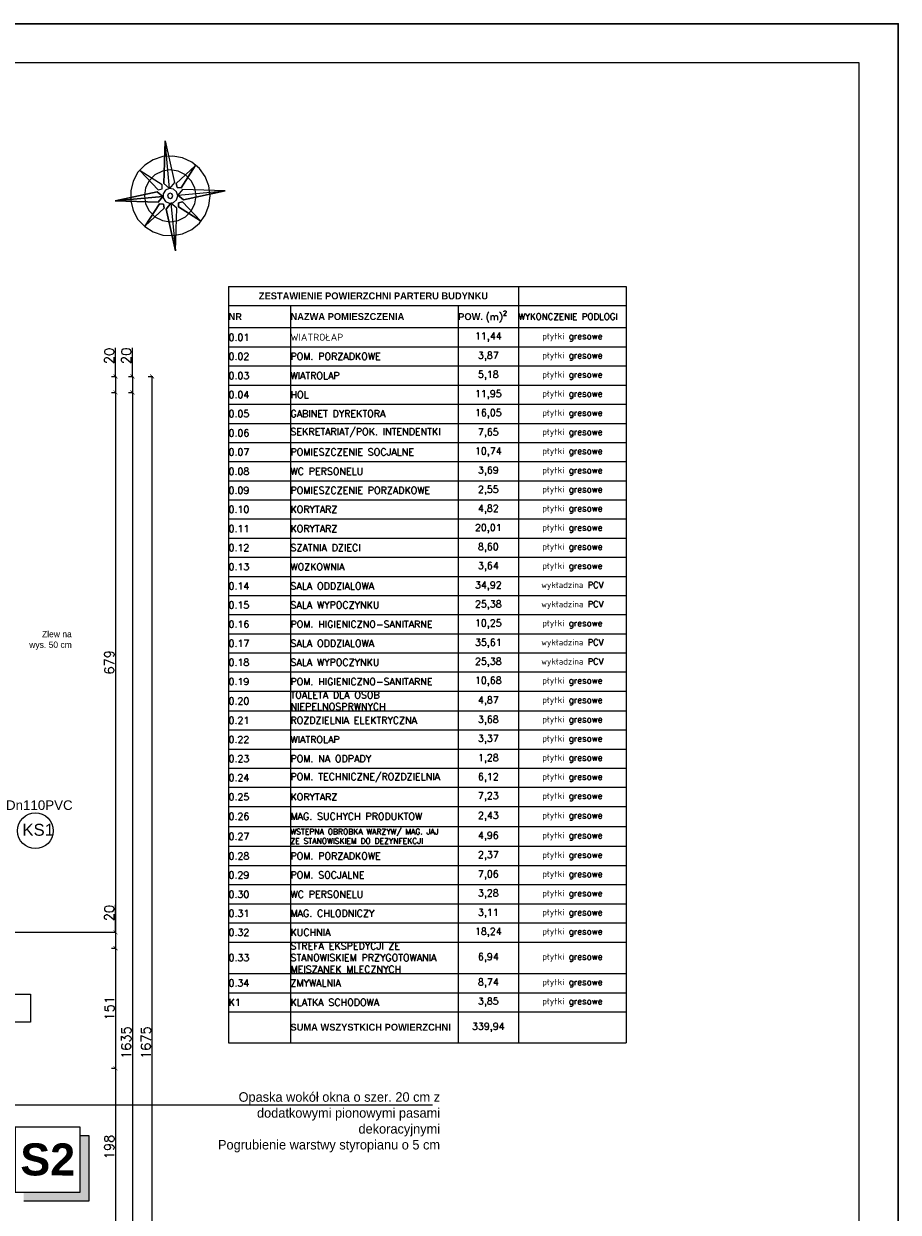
# Model space of a CAD drawing. Header units: millimetres. Extents: x -740 to 33545, y 5178 to 22494.
# Tile 210 of 250: x 11976 to 13075, y 10344 to 11838. Entities that reach past the tile are written whole.
import ezdxf
from ezdxf.lldxf.tags import DXFTag

# ---------------------------------------------------------------- set-up
doc = ezdxf.new("R2010")
doc.units = ezdxf.units.MM
doc.header["$MEASUREMENT"] = 0
doc.layers.get('Defpoints').update_dxf_attribs({"color": 252})
for name, color, linetype, lineweight in [('_IS_EKO_KS_opis', 7, 'Continuous', 15), ('_IS_EKO_KS_Opis_piony', 7, 'Continuous', 15), ('A_opisy', 252, 'Continuous', 15), ('linia opisowa', 252, 'Continuous', 9), ('Nowe_820-G Rysunki Obrazki_Nr_piĂłra__23', 252, 'Continuous', 15), ('wymiarowanie', 252, 'Continuous', 9)]:
    doc.layers.add(name, color=color, linetype=linetype, lineweight=lineweight)
doc.layers.add('a3', color=252, linetype='Continuous', lineweight=30, plot=False)
doc.layers.add('D-opis', color=252, linetype='Continuous')
doc.styles.add('Arial_1', font='arial.ttf')
doc.styles.add('ARIALL', font='GOTHIC.TTF', dxfattribs={"height": 40})
doc.styles.add('ROMANS', font='romans')
doc.styles.add('styl2', font='simplex.shx')
doc.styles.add('TEKST WYMIAROWY', font='romans.shx', dxfattribs={"width": 0.6})
tags = doc.linetypes.add('ICAD_ISO03W100', pattern=[30, 12, -18]).pattern_tags.tags
tags[6:7] = [DXFTag(74, 4), DXFTag(75, 0), DXFTag(340, '0'), DXFTag(46, 1.0), DXFTag(50, 0.0), DXFTag(44, 0.0), DXFTag(45, 0.0)]
tags[4:5] = [DXFTag(74, 4), DXFTag(75, 0), DXFTag(340, '0'), DXFTag(46, 1.0), DXFTag(50, 0.0), DXFTag(44, 0.0), DXFTag(45, 0.0)]
doc.dimstyles.new('Skala 1-50', dxfattribs={"dimtxt": 12, "dimasz": 5, "dimexe": 1, "dimexo": 1, "dimgap": 1.5, "dimtad": 1, "dimdec": 1, "dimrnd": 0.5, "dimtxsty": 'styl2', "dimblk": 'ARCHTICK', "dimcen": 5, "dimadec": 0, "dimazin": 0, "dimtfac": 1, "dimtdec": 1, "dimtmove": 1, "dimatfit": 3, "dimldrblk": 'ARCHTICK', "dimfxl": 0, "dimlwd": -1, "dimlwe": -1, "dimarcsym": 0})

# ---------------------------------------------------------------- blocks, each defined once
blk = doc.blocks.new('*T942')
at = {"layer": 'D-opis', "color": 0, "linetype": 'ByBlock', "lineweight": -2}
for p, q in [((0, 0), (77.9, 0)), ((0, 0), (0, -24)), ((77.9, 0), (288.7, 0)), ((288.7, 0), (364.6, 0)), ((364.6, 0), (500, 0)), ((364.6, 0), (364.6, -24)), ((500, 0), (500, -24)), ((0, -24), (77.9, -24)), ((0, -24), (0, -51.9)), ((77.9, -24), (288.7, -24)), ((77.9, -24), (77.9, -51.9)), ((288.7, -24), (364.6, -24)), ((288.7, -24), (288.7, -51.9)), ((364.6, -24), (500, -24)), ((364.6, -24), (364.6, -51.9)), ((500, -24), (500, -51.9)), ((0, -51.9), (77.9, -51.9)), ((0, -51.9), (0, -76)), ((77.9, -51.9), (288.7, -51.9)), ((77.9, -51.9), (77.9, -76)), ((288.7, -51.9), (364.6, -51.9)), ((288.7, -51.9), (288.7, -76)), ((364.6, -51.9), (500, -51.9)), ((364.6, -51.9), (364.6, -76)), ((500, -51.9), (500, -76)), ((0, -76), (77.9, -76)), ((0, -76), (0, -100)), ((77.9, -76), (288.7, -76)), ((77.9, -76), (77.9, -100)), ((288.7, -76), (364.6, -76)), ((288.7, -76), (288.7, -100)), ((364.6, -76), (500, -76)), ((364.6, -76), (364.6, -100)), ((500, -76), (500, -100)), ((0, -100), (77.9, -100)), ((0, -100), (0, -124.1)), ((77.9, -100), (288.7, -100)), ((77.9, -100), (77.9, -124.1)), ((288.7, -100), (364.6, -100)), ((288.7, -100), (288.7, -124.1)), ((364.6, -100), (500, -100)), ((364.6, -100), (364.6, -124.1)), ((500, -100), (500, -124.1)), ((0, -124.1), (77.9, -124.1)), ((0, -124.1), (0, -148.2)), ((77.9, -124.1), (288.7, -124.1)), ((77.9, -124.1), (77.9, -148.2)), ((288.7, -124.1), (364.6, -124.1)), ((288.7, -124.1), (288.7, -148.2)), ((364.6, -124.1), (500, -124.1)), ((364.6, -124.1), (364.6, -148.2)), ((500, -124.1), (500, -148.2)), ((0, -148.2), (77.9, -148.2)), ((0, -148.2), (0, -172.2)), ((77.9, -148.2), (288.7, -148.2)), ((77.9, -148.2), (77.9, -172.2)), ((288.7, -148.2), (364.6, -148.2)), ((288.7, -148.2), (288.7, -172.2)), ((364.6, -148.2), (500, -148.2)), ((364.6, -148.2), (364.6, -172.2)), ((500, -148.2), (500, -172.2)), ((0, -172.2), (77.9, -172.2)), ((0, -172.2), (0, -196.3)), ((77.9, -172.2), (288.7, -172.2)), ((77.9, -172.2), (77.9, -196.3)), ((288.7, -172.2), (364.6, -172.2)), ((288.7, -172.2), (288.7, -196.3)), ((364.6, -172.2), (500, -172.2)), ((364.6, -172.2), (364.6, -196.3)), ((500, -172.2), (500, -196.3)), ((0, -196.3), (77.9, -196.3)), ((0, -196.3), (0, -220.3)), ((77.9, -196.3), (288.7, -196.3)), ((77.9, -196.3), (77.9, -220.3)), ((288.7, -196.3), (364.6, -196.3)), ((288.7, -196.3), (288.7, -220.3)), ((364.6, -196.3), (500, -196.3)), ((364.6, -196.3), (364.6, -220.3)), ((500, -196.3), (500, -220.3)), ((0, -220.3), (77.9, -220.3)), ((0, -220.3), (0, -244.4)), ((77.9, -220.3), (288.7, -220.3)), ((77.9, -220.3), (77.9, -244.4)), ((288.7, -220.3), (364.6, -220.3)), ((288.7, -220.3), (288.7, -244.4)), ((364.6, -220.3), (500, -220.3)), ((364.6, -220.3), (364.6, -244.4)), ((500, -220.3), (500, -244.4)), ((0, -244.4), (77.9, -244.4)), ((0, -244.4), (0, -268.4)), ((77.9, -244.4), (288.7, -244.4)), ((77.9, -244.4), (77.9, -268.4)), ((288.7, -244.4), (364.6, -244.4)), ((288.7, -244.4), (288.7, -268.4)), ((364.6, -244.4), (500, -244.4)), ((364.6, -244.4), (364.6, -268.4)), ((500, -244.4), (500, -268.4)), ((0, -268.4), (77.9, -268.4)), ((0, -268.4), (0, -292.4)), ((77.9, -268.4), (288.7, -268.4)), ((77.9, -268.4), (77.9, -292.4)), ((288.7, -268.4), (364.6, -268.4)), ((288.7, -268.4), (288.7, -292.4)), ((364.6, -268.4), (500, -268.4)), ((364.6, -268.4), (364.6, -292.4)), ((500, -268.4), (500, -292.4)), ((0, -292.4), (77.9, -292.4)), ((0, -292.4), (0, -316.5)), ((77.9, -292.4), (288.7, -292.4)), ((77.9, -292.4), (77.9, -316.5)), ((288.7, -292.4), (364.6, -292.4)), ((288.7, -292.4), (288.7, -316.5)), ((364.6, -292.4), (500, -292.4)), ((364.6, -292.4), (364.6, -316.5)), ((500, -292.4), (500, -316.5)), ((0, -316.5), (77.9, -316.5)), ((0, -316.5), (0, -340.6)), ((77.9, -316.5), (288.7, -316.5)), ((77.9, -316.5), (77.9, -340.6)), ((288.7, -316.5), (364.6, -316.5)), ((288.7, -316.5), (288.7, -340.6)), ((364.6, -316.5), (500, -316.5)), ((364.6, -316.5), (364.6, -340.6)), ((500, -316.5), (500, -340.6)), ((0, -340.6), (77.9, -340.6)), ((0, -340.6), (0, -364.6)), ((77.9, -340.6), (288.7, -340.6)), ((77.9, -340.6), (77.9, -364.6)), ((288.7, -340.6), (364.6, -340.6)), ((288.7, -340.6), (288.7, -364.6)), ((364.6, -340.6), (500, -340.6)), ((364.6, -340.6), (364.6, -364.6)), ((500, -340.6), (500, -364.6)), ((0, -364.6), (77.9, -364.6)), ((0, -364.6), (0, -388.6)), ((77.9, -364.6), (288.7, -364.6)), ((77.9, -364.6), (77.9, -388.6)), ((288.7, -364.6), (364.6, -364.6)), ((288.7, -364.6), (288.7, -388.6)), ((364.6, -364.6), (500, -364.6)), ((364.6, -364.6), (364.6, -388.6)), ((500, -364.6), (500, -388.6)), ((0, -388.6), (77.9, -388.6)), ((0, -388.6), (0, -412.7)), ((77.9, -388.6), (288.7, -388.6)), ((77.9, -388.6), (77.9, -412.7)), ((288.7, -388.6), (364.6, -388.6)), ((288.7, -388.6), (288.7, -412.7)), ((364.6, -388.6), (500, -388.6)), ((364.6, -388.6), (364.6, -412.7)), ((500, -388.6), (500, -412.7)), ((0, -412.7), (77.9, -412.7)), ((0, -412.7), (0, -436.7)), ((77.9, -412.7), (288.7, -412.7)), ((77.9, -412.7), (77.9, -436.7)), ((288.7, -412.7), (364.6, -412.7)), ((288.7, -412.7), (288.7, -436.7)), ((364.6, -412.7), (500, -412.7)), ((364.6, -412.7), (364.6, -436.7)), ((500, -412.7), (500, -436.7)), ((0, -436.7), (77.9, -436.7)), ((0, -436.7), (0, -460.7)), ((77.9, -436.7), (288.7, -436.7)), ((77.9, -436.7), (77.9, -460.7)), ((288.7, -436.7), (364.6, -436.7)), ((288.7, -436.7), (288.7, -460.7)), ((364.6, -436.7), (500, -436.7)), ((364.6, -436.7), (364.6, -460.7)), ((500, -436.7), (500, -460.7)), ((0, -460.7), (77.9, -460.7)), ((0, -460.7), (0, -484.8)), ((77.9, -460.7), (288.7, -460.7)), ((77.9, -460.7), (77.9, -484.8)), ((288.7, -460.7), (364.6, -460.7)), ((288.7, -460.7), (288.7, -484.8)), ((364.6, -460.7), (500, -460.7)), ((364.6, -460.7), (364.6, -484.8)), ((500, -460.7), (500, -484.8)), ((0, -484.8), (77.9, -484.8)), ((0, -484.8), (0, -508.8)), ((77.9, -484.8), (288.7, -484.8)), ((77.9, -484.8), (77.9, -508.8)), ((288.7, -484.8), (364.6, -484.8)), ((288.7, -484.8), (288.7, -508.8)), ((364.6, -484.8), (500, -484.8)), ((364.6, -484.8), (364.6, -508.8)), ((500, -484.8), (500, -508.8)), ((0, -508.8), (77.9, -508.8)), ((0, -508.8), (0, -533.7)), ((77.9, -508.8), (288.7, -508.8)), ((77.9, -508.8), (77.9, -533.7)), ((288.7, -508.8), (364.6, -508.8)), ((288.7, -508.8), (288.7, -533.7)), ((364.6, -508.8), (500, -508.8)), ((364.6, -508.8), (364.6, -533.7)), ((500, -508.8), (500, -533.7)), ((0, -533.7), (77.9, -533.7)), ((0, -533.7), (0, -557.7)), ((77.9, -533.7), (288.7, -533.7)), ((77.9, -533.7), (77.9, -557.7)), ((288.7, -533.7), (364.6, -533.7)), ((288.7, -533.7), (288.7, -557.7)), ((364.6, -533.7), (500, -533.7)), ((364.6, -533.7), (364.6, -557.7)), ((500, -533.7), (500, -557.7)), ((0, -557.7), (77.9, -557.7)), ((0, -557.7), (0, -581.7)), ((77.9, -557.7), (288.7, -557.7)), ((77.9, -557.7), (77.9, -581.7)), ((288.7, -557.7), (364.6, -557.7)), ((288.7, -557.7), (288.7, -581.7)), ((364.6, -557.7), (500, -557.7)), ((364.6, -557.7), (364.6, -581.7)), ((500, -557.7), (500, -581.7)), ((0, -581.7), (77.9, -581.7)), ((0, -581.7), (0, -605.8)), ((77.9, -581.7), (288.7, -581.7)), ((77.9, -581.7), (77.9, -605.8)), ((288.7, -581.7), (364.6, -581.7)), ((288.7, -581.7), (288.7, -605.8)), ((364.6, -581.7), (500, -581.7)), ((364.6, -581.7), (364.6, -605.8)), ((500, -581.7), (500, -605.8)), ((0, -605.8), (77.9, -605.8)), ((0, -605.8), (0, -629.8)), ((77.9, -605.8), (288.7, -605.8)), ((77.9, -605.8), (77.9, -629.8)), ((288.7, -605.8), (364.6, -605.8)), ((288.7, -605.8), (288.7, -629.8)), ((364.6, -605.8), (500, -605.8)), ((364.6, -605.8), (364.6, -629.8)), ((500, -605.8), (500, -629.8)), ((0, -629.8), (77.9, -629.8)), ((0, -629.8), (0, -653.8)), ((77.9, -629.8), (288.7, -629.8)), ((77.9, -629.8), (77.9, -653.8)), ((288.7, -629.8), (364.6, -629.8)), ((288.7, -629.8), (288.7, -653.8)), ((364.6, -629.8), (500, -629.8)), ((364.6, -629.8), (364.6, -653.8)), ((500, -629.8), (500, -653.8)), ((0, -653.8), (77.9, -653.8)), ((0, -653.8), (0, -678.9)), ((77.9, -653.8), (288.7, -653.8)), ((77.9, -653.8), (77.9, -678.9)), ((288.7, -653.8), (364.6, -653.8)), ((288.7, -653.8), (288.7, -678.9)), ((364.6, -653.8), (500, -653.8)), ((364.6, -653.8), (364.6, -678.9)), ((500, -653.8), (500, -678.9)), ((0, -678.9), (77.9, -678.9)), ((0, -678.9), (0, -704)), ((77.9, -678.9), (288.7, -678.9)), ((77.9, -678.9), (77.9, -704)), ((288.7, -678.9), (364.6, -678.9)), ((288.7, -678.9), (288.7, -704)), ((364.6, -678.9), (500, -678.9)), ((364.6, -678.9), (364.6, -704)), ((500, -678.9), (500, -704)), ((0, -704), (77.9, -704)), ((0, -704), (0, -728.1)), ((77.9, -704), (288.7, -704)), ((77.9, -704), (77.9, -728.1)), ((288.7, -704), (364.6, -704)), ((288.7, -704), (288.7, -728.1)), ((364.6, -704), (500, -704)), ((364.6, -704), (364.6, -728.1)), ((500, -704), (500, -728.1)), ((0, -728.1), (77.9, -728.1)), ((0, -728.1), (0, -752.2)), ((77.9, -728.1), (288.7, -728.1)), ((77.9, -728.1), (77.9, -752.2)), ((288.7, -728.1), (364.6, -728.1)), ((288.7, -728.1), (288.7, -752.2)), ((364.6, -728.1), (500, -728.1)), ((364.6, -728.1), (364.6, -752.2)), ((500, -728.1), (500, -752.2)), ((0, -752.2), (77.9, -752.2)), ((0, -752.2), (0, -776.2)), ((77.9, -752.2), (288.7, -752.2)), ((77.9, -752.2), (77.9, -776.2)), ((288.7, -752.2), (364.6, -752.2)), ((288.7, -752.2), (288.7, -776.2)), ((364.6, -752.2), (500, -752.2)), ((364.6, -752.2), (364.6, -776.2)), ((500, -752.2), (500, -776.2)), ((0, -776.2), (77.9, -776.2)), ((0, -776.2), (0, -800.3)), ((77.9, -776.2), (288.7, -776.2)), ((77.9, -776.2), (77.9, -800.3)), ((288.7, -776.2), (364.6, -776.2)), ((288.7, -776.2), (288.7, -800.3)), ((364.6, -776.2), (500, -776.2)), ((364.6, -776.2), (364.6, -800.3)), ((500, -776.2), (500, -800.3)), ((0, -800.3), (77.9, -800.3)), ((0, -800.3), (0, -824.3)), ((77.9, -800.3), (288.7, -800.3)), ((77.9, -800.3), (77.9, -824.3)), ((288.7, -800.3), (364.6, -800.3)), ((288.7, -800.3), (288.7, -824.3)), ((364.6, -800.3), (500, -800.3)), ((364.6, -800.3), (364.6, -824.3)), ((500, -800.3), (500, -824.3)), ((0, -824.3), (77.9, -824.3)), ((0, -824.3), (0, -864)), ((77.9, -824.3), (288.7, -824.3)), ((77.9, -824.3), (77.9, -864)), ((288.7, -824.3), (364.6, -824.3)), ((288.7, -824.3), (288.7, -864)), ((364.6, -824.3), (500, -824.3)), ((364.6, -824.3), (364.6, -864)), ((500, -824.3), (500, -864)), ((0, -864), (77.9, -864)), ((0, -864), (0, -888)), ((77.9, -864), (288.7, -864)), ((77.9, -864), (77.9, -888)), ((288.7, -864), (364.6, -864)), ((288.7, -864), (288.7, -888)), ((364.6, -864), (500, -864)), ((364.6, -864), (364.6, -888)), ((500, -864), (500, -888)), ((0, -888), (77.9, -888)), ((0, -888), (0, -912)), ((77.9, -888), (288.7, -888)), ((77.9, -888), (77.9, -912)), ((288.7, -888), (364.6, -888)), ((288.7, -888), (288.7, -912)), ((364.6, -888), (500, -888)), ((364.6, -888), (364.6, -912)), ((500, -888), (500, -912)), ((0, -912), (77.9, -912)), ((0, -912), (0, -950.9)), ((77.9, -912), (288.7, -912)), ((77.9, -912), (77.9, -950.9)), ((288.7, -912), (364.6, -912)), ((288.7, -912), (288.7, -950.9)), ((364.6, -912), (500, -912)), ((364.6, -912), (364.6, -950.9)), ((500, -912), (500, -950.9)), ((0, -950.9), (77.9, -950.9)), ((77.9, -950.9), (288.7, -950.9)), ((288.7, -950.9), (364.6, -950.9)), ((364.6, -950.9), (500, -950.9))]:
    blk.add_line(p, q, dxfattribs=at)
at = {"layer": 'D-opis', "color": 0, "style": 'styl2'}
for s, insert, char_height, width, attachment_point in [('{\\fCentury Gothic|b1|i0|c238|p34;ZESTAWIENIE POWIERZCHNI PARTERU BUDYNKU}', (182.3, -12), 8.753, 364.46, 5), ('{\\fCentury Gothic|b1|i0|c238|p34;NR}', (0.1, -38), 8.753, 77.814, 4), ('{\\fCentury Gothic|b1|i0|c238|p34;NAZWA POMIESZCZENIA}', (78, -38), 8.753, 210.687, 4), ('\\A1;{\\fCentury Gothic|b1|i0|c238|p34;POW. }(m){\\H0.7x;\\S2^ ;}', (288.8, -38), 8.753, 75.718, 4), ('WYKONCZENIE PODLOGI', (364.6, -38), 8, 135.3, 4), ('0.01', (0.1, -63.9), 8.75, 77.814, 4), ('WIATROŁAP', (78, -63.9), 8.75, 210.687, 4), ('11,44', (326.7, -63.9), 8.75, 75.718, 5), ('płytki gresowe', (432.3, -63.9), 7.878, 135.3, 5), ('0.02', (0.1, -88), 8.75, 77.814, 4), ('POM. PORZADKOWE', (78, -88), 8.753, 210.687, 4), ('3,87', (326.7, -88), 8.75, 75.718, 5), ('płytki gresowe', (432.3, -88), 7.878, 135.3, 5), ('0.03', (0.1, -112.1), 8.75, 77.814, 4), ('WIATROLAP', (78, -112.1), 8.75, 210.687, 4), ('5,18', (326.7, -112.1), 8.75, 75.718, 5), ('płytki gresowe', (432.3, -112.1), 7.878, 135.3, 5), ('0.04', (0.1, -136.1), 8.75, 77.814, 4), ('HOL', (78, -136.1), 8.75, 210.687, 4), ('11,95', (326.7, -136.1), 8.75, 75.718, 5), ('płytki gresowe', (432.3, -136.1), 7.878, 135.3, 5), ('0.05', (0.1, -160.2), 8.75, 77.814, 4), ('GABINET DYREKTORA', (78, -160.2), 8.753, 210.687, 4), ('16,05', (326.7, -160.2), 8.75, 75.718, 5), ('płytki gresowe', (432.3, -160.2), 7.878, 135.3, 5), ('0.06', (0.1, -184.3), 8.75, 77.814, 4), ('SEKRETARIAT/POK. INTENDENTKI', (78, -184.3), 8.753, 210.687, 4), ('7,65', (326.7, -184.3), 8.75, 75.718, 5), ('płytki gresowe', (432.3, -184.3), 7.878, 135.3, 5), ('0.07', (0.1, -208.3), 8.75, 77.814, 4), ('POMIESZCZENIE SOCJALNE', (78, -208.3), 8.753, 210.687, 4), ('10,74', (326.7, -208.3), 8.75, 75.718, 5), ('płytki gresowe', (432.3, -208.3), 7.878, 135.3, 5), ('0.08', (0.1, -232.4), 8.75, 77.814, 4), ('WC PERSONELU', (78, -232.4), 8.753, 210.687, 4), ('3,69', (326.7, -232.4), 8.75, 75.718, 5), ('płytki gresowe', (432.3, -232.4), 7.878, 135.3, 5), ('0.09', (0.1, -256.4), 8.75, 77.814, 4), ('POMIESZCZENIE PORZADKOWE', (78, -256.4), 8.753, 210.687, 4), ('2,55', (326.7, -256.4), 8.75, 75.718, 5), ('płytki gresowe', (432.3, -256.4), 7.878, 135.3, 5), ('0.10', (0.1, -280.4), 8.75, 77.814, 4), ('KORYTARZ', (78, -280.4), 8.75, 210.687, 4), ('4,82', (326.7, -280.4), 8.75, 75.718, 5), ('płytki gresowe', (432.3, -280.4), 7.878, 135.3, 5), ('0.11', (0.1, -304.5), 8.75, 77.814, 4), ('KORYTARZ', (78, -304.5), 8.75, 210.687, 4), ('20,01', (326.7, -304.5), 8.75, 75.718, 5), ('płytki gresowe', (432.3, -304.5), 7.878, 135.3, 5), ('0.12', (0.1, -328.6), 8.75, 77.814, 4), ('SZATNIA DZIECI', (78, -328.6), 8.753, 210.687, 4), ('8,60', (326.7, -328.6), 8.75, 75.718, 5), ('płytki gresowe', (432.3, -328.6), 7.878, 135.3, 5), ('0.13', (0.1, -352.6), 8.75, 77.814, 4), ('WOZKOWNIA', (78, -352.6), 8.75, 210.687, 4), ('3,64', (326.7, -352.6), 8.75, 75.718, 5), ('płytki gresowe', (432.3, -352.6), 7.878, 135.3, 5), ('0.14', (0.1, -376.6), 8.75, 77.814, 4), ('SALA ODDZIALOWA', (78, -376.6), 8.753, 210.687, 4), ('34,92', (326.7, -376.6), 8.75, 75.718, 5), ('wykładzina PCV', (432.3, -376.6), 7.711, 135.3, 5), ('0.15', (0.1, -400.7), 8.75, 77.814, 4), ('SALA WYPOCZYNKU', (78, -400.7), 8.753, 210.687, 4), ('25,38', (326.7, -400.7), 8.75, 75.718, 5), ('wykładzina PCV', (432.3, -400.7), 7.711, 135.3, 5), ('płytki gresowe', (432.3, -424.7), 7.878, 135.3, 5), ('0.16', (0.1, -424.7), 8.75, 77.814, 4), ('POM. HIGIENICZNO-SANITARNE', (78, -424.7), 8.753, 210.687, 4), ('10,25', (326.7, -424.7), 8.75, 75.718, 5), ('0.17', (0.1, -448.7), 8.75, 77.814, 4), ('SALA ODDZIALOWA', (78, -448.7), 8.753, 210.687, 4), ('35,61', (326.7, -448.7), 8.75, 75.718, 5), ('wykładzina PCV', (432.3, -448.7), 7.711, 135.3, 5), ('0.18', (0.1, -472.8), 8.75, 77.814, 4), ('SALA WYPOCZYNKU', (78, -472.8), 8.753, 210.687, 4), ('25,38', (326.7, -472.8), 8.75, 75.718, 5), ('wykładzina PCV', (432.3, -472.8), 7.711, 135.3, 5), ('0.19', (0.1, -496.8), 8.75, 77.814, 4), ('POM. HIGIENICZNO-SANITARNE', (78, -496.8), 8.753, 210.687, 4), ('10,68', (326.7, -496.8), 8.75, 75.718, 5), ('płytki gresowe', (432.3, -496.8), 7.878, 135.3, 5), ('0.20', (0.1, -521.2), 8.75, 77.814, 4), ('TOALETA DLA OSOB NIEPELNOSPRWNYCH', (78, -521.2), 8.753, 210.687, 4), ('4,87', (326.7, -521.2), 8.75, 75.718, 5), ('płytki gresowe', (432.3, -521.2), 7.878, 135.3, 5), ('0.21', (0.1, -545.7), 8.75, 77.814, 4), ('ROZDZIELNIA ELEKTRYCZNA', (78, -545.7), 8.753, 210.687, 4), ('3,68', (326.7, -545.7), 8.75, 75.718, 5), ('płytki gresowe', (432.3, -545.7), 7.878, 135.3, 5), ('0.22', (0.1, -569.7), 8.75, 77.814, 4), ('WIATROLAP', (78, -569.7), 8.75, 210.687, 4), ('3,37', (326.7, -569.7), 8.75, 75.718, 5), ('płytki gresowe', (432.3, -569.7), 7.878, 135.3, 5), ('0.23', (0.1, -593.8), 8.75, 77.814, 4), ('POM. NA ODPADY', (78, -593.8), 8.753, 210.687, 4), ('1,28', (326.7, -593.8), 8.75, 75.718, 5), ('płytki gresowe', (432.3, -593.8), 7.878, 135.3, 5), ('0.24', (0.1, -617.8), 8.75, 77.814, 4), ('POM. TECHNICZNE/ROZDZIELNIA', (78, -617.8), 8.753, 210.687, 4), ('6,12', (326.7, -617.8), 8.75, 75.718, 5), ('płytki gresowe', (432.3, -617.8), 7.878, 135.3, 5), ('0.25', (0.1, -641.8), 8.75, 77.814, 4), ('KORYTARZ', (78, -641.8), 8.75, 210.687, 4), ('7,23', (326.7, -641.8), 8.75, 75.718, 5), ('płytki gresowe', (432.3, -641.8), 7.878, 135.3, 5), ('0.26', (0.1, -666.4), 8.75, 77.814, 4), ('MAG. SUCHYCH PRODUKTOW', (78, -666.4), 8.753, 210.687, 4), ('2,43', (326.7, -666.4), 8.75, 75.718, 5), ('płytki gresowe', (432.3, -666.4), 7.878, 135.3, 5), ('0.27', (0.1, -691.4), 8.75, 77.814, 4), ('WSTEPNA OBROBKA WARZYW/ MAG. JAJ ZE STANOWISKIEM DO DEZYNFEKCJI', (78, -691.4), 7.003, 210.687, 4), ('4,96', (326.7, -691.4), 8.75, 75.718, 5), ('płytki gresowe', (432.3, -691.4), 7.878, 135.3, 5), ('0.28', (0.1, -716), 8.75, 77.814, 4), ('POM. PORZADKOWE', (78, -716), 8.753, 210.687, 4), ('2,37', (326.7, -716), 8.75, 75.718, 5), ('płytki gresowe', (432.3, -716), 7.878, 135.3, 5), ('0.29', (0.1, -740.1), 8.75, 77.814, 4), ('POM. SOCJALNE', (78, -740.1), 8.753, 210.687, 4), ('7,06', (326.7, -740.1), 8.75, 75.718, 5), ('płytki gresowe', (432.3, -740.1), 7.878, 135.3, 5), ('0.30', (0.1, -764.2), 8.75, 77.814, 4), ('WC PERSONELU', (78, -764.2), 8.753, 210.687, 4), ('3,28', (326.7, -764.2), 8.75, 75.718, 5), ('płytki gresowe', (432.3, -764.2), 7.878, 135.3, 5), ('0.31', (0.1, -788.2), 8.75, 77.814, 4), ('MAG. CHLODNICZY', (78, -788.2), 8.753, 210.687, 4), ('3,11', (326.7, -788.2), 8.75, 75.718, 5), ('płytki gresowe', (432.3, -788.2), 7.878, 135.3, 5), ('0.32', (0.1, -812.3), 8.75, 77.814, 4), ('KUCHNIA', (78, -812.3), 8.75, 210.687, 4), ('18,24', (326.7, -812.3), 8.75, 75.718, 5), ('płytki gresowe', (432.3, -812.3), 7.878, 135.3, 5), ('STREFA EKSPEDYCJI ZE STANOWISKIEM PRZYGOTOWANIA MEISZANEK MLECZNYCH', (78, -844.1), 8.753, 210.687, 4), ('0.33', (0.1, -844.1), 8.75, 77.814, 4), ('6,94', (326.7, -844.1), 8.75, 75.718, 5), ('płytki gresowe', (432.3, -844.1), 7.878, 135.3, 5), ('0.34', (0.1, -876), 8.75, 77.814, 4), ('ZMYWALNIA', (78, -876), 8.75, 210.687, 4), ('8,74', (326.7, -876), 8.75, 75.718, 5), ('płytki gresowe', (432.3, -876), 7.878, 135.3, 5), ('K1', (0.1, -900), 8.75, 77.814, 4), ('KLATKA SCHODOWA', (78, -900), 8.753, 210.687, 4), ('3,85', (326.7, -900), 8.75, 75.718, 5), ('płytki gresowe', (432.3, -900), 7.878, 135.3, 5), ('339,94', (326.7, -931.5), 8.75, 75.718, 5), ('{\\fCentury Gothic|b1|i0|c238|p34;SUMA WSZYSTKICH POWIERZCHNI}', (78, -931.5), 8.753, 210.687, 4)]:
    blk.add_mtext(s, dxfattribs=dict(at, insert=insert, char_height=char_height, width=width, attachment_point=attachment_point))
blk = doc.blocks.new('_ArchTick')
at = {"color": 0, "linetype": 'ByBlock', "const_width": 0.15}
blk.add_lwpolyline([(-0.5, -0.5), (0.5, 0.5)], dxfattribs=at)
blk = doc.blocks.new('*D2124')
at = {"layer": 'Defpoints', "color": 0}
for p in [(11964.8, 11394.5), (11961.9, 11374.5), (12091.4, 11374.5)]:
    blk.add_point(p, dxfattribs=at)
at = {"layer": 'wymiarowanie', "color": 0}
for p, q in [((12091.4, 11394.5), (12091.4, 11430.5)), ((12086.4, 11394.5), (12092.4, 11394.5)), ((12091.4, 11394.5), (12091.4, 11374.5)), ((12086.4, 11374.5), (12092.4, 11374.5))]:
    blk.add_line(p, q, dxfattribs=at)
at = {"layer": 'wymiarowanie', "color": 0, "xscale": 5, "yscale": 5, "zscale": 5}
for p, rotation in [((12091.4, 11394.5), 90), ((12091.4, 11374.5), 270)]:
    blk.add_blockref('_ArchTick', p, dxfattribs=dict(at, rotation=rotation))
at = {"layer": 'wymiarowanie', "color": 0, "insert": (12083.6, 11420.3), "char_height": 12, "attachment_point": 5, "rotation": 90, "style": 'styl2'}
blk.add_mtext('20', dxfattribs=at)
blk = doc.blocks.new('*D2125')
at = {"layer": 'Defpoints', "color": 0}
for p in [(11961.9, 11374.5), (11907.3, 10695.7), (12091.4, 10695.7)]:
    blk.add_point(p, dxfattribs=at)
at = {"layer": 'wymiarowanie', "color": 0}
for p, q in [((12086.4, 11374.5), (12092.4, 11374.5)), ((12091.4, 11374.5), (12091.4, 10695.7)), ((12086.4, 10695.7), (12092.4, 10695.7))]:
    blk.add_line(p, q, dxfattribs=at)
at = {"layer": 'wymiarowanie', "color": 0, "xscale": 5, "yscale": 5, "zscale": 5}
for p, rotation in [((12091.4, 11374.5), 90), ((12091.4, 10695.7), 270)]:
    blk.add_blockref('_ArchTick', p, dxfattribs=dict(at, rotation=rotation))
at = {"layer": 'wymiarowanie', "color": 0, "insert": (12083.6, 11035.1), "char_height": 12, "attachment_point": 5, "rotation": 90, "style": 'styl2'}
blk.add_mtext('679', dxfattribs=at)
blk = doc.blocks.new('*D2126')
at = {"layer": 'Defpoints', "color": 0}
for p in [(11905.8, 10675.7), (11981.9, 10524.7), (12091.4, 10524.7)]:
    blk.add_point(p, dxfattribs=at)
at = {"layer": 'wymiarowanie', "color": 0}
for p, q in [((12086.4, 10675.7), (12092.4, 10675.7)), ((12091.4, 10675.7), (12091.4, 10524.7)), ((12086.4, 10524.7), (12092.4, 10524.7))]:
    blk.add_line(p, q, dxfattribs=at)
at = {"layer": 'wymiarowanie', "color": 0, "xscale": 5, "yscale": 5, "zscale": 5}
for p, rotation in [((12091.4, 10675.7), 90), ((12091.4, 10524.7), 270)]:
    blk.add_blockref('_ArchTick', p, dxfattribs=dict(at, rotation=rotation))
at = {"layer": 'wymiarowanie', "color": 0, "insert": (12083.8, 10600.2), "char_height": 12, "attachment_point": 5, "rotation": 90, "style": 'styl2'}
blk.add_mtext('151', dxfattribs=at)
blk = doc.blocks.new('*D2129')
at = {"layer": 'Defpoints', "color": 0}
for p in [(11904.8, 10695.7), (11902.3, 10675.7), (12091.4, 10675.7)]:
    blk.add_point(p, dxfattribs=at)
at = {"layer": 'wymiarowanie', "color": 0}
for p, q in [((12091.4, 10695.7), (12091.4, 10730.2)), ((12086.4, 10695.7), (12092.4, 10695.7)), ((12091.4, 10695.7), (12091.4, 10675.7)), ((12086.4, 10675.7), (12092.4, 10675.7))]:
    blk.add_line(p, q, dxfattribs=at)
at = {"layer": 'wymiarowanie', "color": 0, "xscale": 5, "yscale": 5, "zscale": 5}
for p, rotation in [((12091.4, 10695.7), 90), ((12091.4, 10675.7), 270)]:
    blk.add_blockref('_ArchTick', p, dxfattribs=dict(at, rotation=rotation))
at = {"layer": 'wymiarowanie', "color": 0, "insert": (12083.6, 10719.9), "char_height": 12, "attachment_point": 5, "rotation": 90, "style": 'styl2'}
blk.add_mtext('20', dxfattribs=at)
blk = doc.blocks.new('*D2130')
at = {"layer": 'Defpoints', "color": 0}
for p in [(11902.3, 10524.7), (11902.3, 10326.7), (12091.4, 10326.7)]:
    blk.add_point(p, dxfattribs=at)
at = {"layer": 'wymiarowanie', "color": 0}
for p, q in [((12086.4, 10524.7), (12092.4, 10524.7)), ((12091.4, 10524.7), (12091.4, 10326.7)), ((12086.4, 10326.7), (12092.4, 10326.7))]:
    blk.add_line(p, q, dxfattribs=at)
at = {"layer": 'wymiarowanie', "color": 0, "xscale": 5, "yscale": 5, "zscale": 5}
for p, rotation in [((12091.4, 10524.7), 90), ((12091.4, 10326.7), 270)]:
    blk.add_blockref('_ArchTick', p, dxfattribs=dict(at, rotation=rotation))
at = {"layer": 'wymiarowanie', "color": 0, "insert": (12083.6, 10425.7), "char_height": 12, "attachment_point": 5, "rotation": 90, "style": 'styl2'}
blk.add_mtext('198', dxfattribs=at)
blk = doc.blocks.new('*D2132')
at = {"layer": 'Defpoints', "color": 0}
for p in [(12086.4, 11394.5), (12086.4, 11374.5), (12112.7, 11374.5)]:
    blk.add_point(p, dxfattribs=at)
at = {"layer": 'wymiarowanie', "color": 0}
for p, q in [((12112.7, 11394.5), (12112.7, 11430.6)), ((12107.7, 11394.5), (12113.7, 11394.5)), ((12112.7, 11394.5), (12112.7, 11374.5)), ((12107.7, 11374.5), (12113.7, 11374.5))]:
    blk.add_line(p, q, dxfattribs=at)
at = {"layer": 'wymiarowanie', "color": 0, "xscale": 5, "yscale": 5, "zscale": 5}
for p, rotation in [((12112.7, 11394.5), 90), ((12112.7, 11374.5), 270)]:
    blk.add_blockref('_ArchTick', p, dxfattribs=dict(at, rotation=rotation))
at = {"layer": 'wymiarowanie', "color": 0, "insert": (12104.9, 11420.4), "char_height": 12, "attachment_point": 5, "rotation": 90, "style": 'styl2'}
blk.add_mtext('20', dxfattribs=at)
blk = doc.blocks.new('*D2133')
at = {"layer": 'Defpoints', "color": 0}
for p in [(12086.4, 11374.5), (12086.4, 9739.6), (12112.7, 9739.6)]:
    blk.add_point(p, dxfattribs=at)
at = {"layer": 'wymiarowanie', "color": 0}
for p, q in [((12107.7, 11374.5), (12113.7, 11374.5)), ((12112.7, 11374.5), (12112.7, 9739.6)), ((12107.7, 9739.6), (12113.7, 9739.6))]:
    blk.add_line(p, q, dxfattribs=at)
at = {"layer": 'wymiarowanie', "color": 0, "xscale": 5, "yscale": 5, "zscale": 5}
for p, rotation in [((12112.7, 11374.5), 90), ((12112.7, 9739.6), 270)]:
    blk.add_blockref('_ArchTick', p, dxfattribs=dict(at, rotation=rotation))
at = {"layer": 'wymiarowanie', "color": 0, "insert": (12104.9, 10557), "char_height": 12, "attachment_point": 5, "rotation": 90, "style": 'styl2'}
blk.add_mtext('1635', dxfattribs=at)
blk = doc.blocks.new('*D2135')
at = {"layer": 'Defpoints', "color": 0}
for p in [(12107.7, 11394.5), (12137.4, 11394.5), (12107.7, 9719.6)]:
    blk.add_point(p, dxfattribs=at)
at = {"layer": 'wymiarowanie', "color": 0}
for p, q in [((12132.4, 11394.5), (12138.4, 11394.5)), ((12137.4, 9719.6), (12137.4, 11394.5)), ((12132.4, 9719.6), (12138.4, 9719.6))]:
    blk.add_line(p, q, dxfattribs=at)
at = {"layer": 'wymiarowanie', "color": 0, "xscale": 5, "yscale": 5, "zscale": 5}
for p, rotation in [((12137.4, 11394.5), 90), ((12137.4, 9719.6), 270)]:
    blk.add_blockref('_ArchTick', p, dxfattribs=dict(at, rotation=rotation))
at = {"layer": 'wymiarowanie', "color": 0, "insert": (12129.6, 10557), "char_height": 12, "attachment_point": 5, "rotation": 90, "style": 'styl2'}
blk.add_mtext('1675', dxfattribs=at)

msp = doc.modelspace()

# ---------------------------------------------------------------- hatches: boundary and pattern name
at = {"layer": 'linia opisowa'}
msp.add_hatch(color=256, dxfattribs=at).paths.add_polyline_path([(12058.08, 10439.86), (12047.16, 10439.86), (12047.16, 10368.85), (11976.15, 10368.85), (11976.15, 10357.92), (12058.08, 10357.92)])

# ---------------------------------------------------------------- linework, layer by layer
at = {"layer": '_IS_EKO_KS_Opis_piony'}
msp.add_circle((11990.63, 10823.34), 22.5, dxfattribs=at)
at = {"layer": 'a3'}
msp.add_lwpolyline([(13075.31, 8867.94), (13075.31, 11837.94), (8325.31, 11837.94), (8325.31, 8867.94), (13075.31, 8867.94)], dxfattribs=at)
at = {"layer": 'A_opisy', "ltscale": 0.3}
msp.add_lwpolyline([(11984.49, 10582.69), (11949.44, 10582.69), (11949.44, 10617.75), (11984.49, 10617.75)], close=True, dxfattribs=at)
at = {"layer": 'linia opisowa'}
for points in [[(12018.8, 10450.78), (11865.61, 10450.78)], [(11965.22, 10368.85), (12047.16, 10368.85), (12047.16, 10450.78), (11965.22, 10450.78), (11965.22, 10368.85)], [(11976.15, 10357.92), (12058.08, 10357.92), (12058.08, 10439.86), (12047.16, 10439.86)]]:
    msp.add_lwpolyline(points, dxfattribs=at)
at = {"layer": 'Nowe_820-G Rysunki Obrazki_Nr_piĂłra__23', "linetype": 'Continuous', "lineweight": 15}
for points in [[(12153.72, 11690.62), (12152.02, 11637.28)], [(12152.02, 11637.28), (12153.72, 11690.62)], [(12159.22, 11630.93), (12153.72, 11690.62)], [(12153.72, 11690.62), (12165.57, 11638.55)], [(12159.22, 11630.93), (12153.72, 11690.62)], [(12153.72, 11690.62), (12165.57, 11638.55)], [(12150.75, 11671.15), (12138.9, 11666.91)], [(12150.75, 11671.15), (12138.9, 11666.91)], [(12163.45, 11671.57), (12150.75, 11671.15)], [(12163.45, 11671.57), (12150.75, 11671.15)], [(12175.73, 11669.45), (12163.45, 11671.57)], [(12175.73, 11669.45), (12163.45, 11671.57)], [(12128.32, 11660.14), (12119.43, 11651.25)], [(12128.32, 11660.14), (12119.43, 11651.25)], [(12138.9, 11666.91), (12128.32, 11660.14)], [(12138.9, 11666.91), (12128.32, 11660.14)], [(12167.69, 11637.28), (12191.39, 11659.29)], [(12191.39, 11659.29), (12167.69, 11637.28)], [(12191.39, 11659.29), (12174.04, 11631.78)], [(12174.04, 11631.78), (12191.39, 11659.29)], [(12187.16, 11663.95), (12175.73, 11669.45)], [(12187.16, 11663.95), (12175.73, 11669.45)], [(12196.9, 11655.91), (12187.16, 11663.95)], [(12196.9, 11655.91), (12187.16, 11663.95)], [(12204.09, 11645.75), (12196.9, 11655.91)], [(12204.09, 11645.75), (12196.9, 11655.91)], [(12113.5, 11640.24), (12110.54, 11627.97)], [(12113.5, 11640.24), (12110.54, 11627.97)], [(12119.43, 11651.25), (12113.5, 11640.24)], [(12119.43, 11651.25), (12113.5, 11640.24)], [(12149.91, 11635.59), (12122.39, 11652.94)], [(12122.39, 11652.94), (12144.83, 11629.24)], [(12149.91, 11635.59), (12122.39, 11652.94)], [(12122.39, 11652.94), (12144.83, 11629.24)], [(12133.82, 11640.67), (12129.16, 11631.78)], [(12133.82, 11640.67), (12129.16, 11631.78)], [(12141.02, 11647.86), (12133.82, 11640.67)], [(12141.02, 11647.86), (12133.82, 11640.67)], [(12150.33, 11652.52), (12141.02, 11647.86)], [(12150.33, 11652.52), (12141.02, 11647.86)], [(12160.07, 11654.21), (12150.33, 11652.52)], [(12160.07, 11654.21), (12150.33, 11652.52)], [(12170.23, 11652.52), (12160.07, 11654.21)], [(12170.23, 11652.52), (12160.07, 11654.21)], [(12179.54, 11647.86), (12170.23, 11652.52)], [(12179.54, 11647.86), (12170.23, 11652.52)], [(12186.31, 11640.67), (12179.54, 11647.86)], [(12186.31, 11640.67), (12179.54, 11647.86)], [(12190.97, 11631.78), (12186.31, 11640.67)], [(12190.97, 11631.78), (12186.31, 11640.67)], [(12208.75, 11634.32), (12204.09, 11645.75)], [(12208.75, 11634.32), (12204.09, 11645.75)], [(12143.56, 11626.7), (12091.06, 11615.27)], [(12091.06, 11615.27), (12143.56, 11626.7)], [(12110.54, 11627.97), (12110.54, 11615.27)], [(12110.54, 11627.97), (12110.54, 11615.27)], [(12129.16, 11631.78), (12127.89, 11621.62)], [(12129.16, 11631.78), (12127.89, 11621.62)], [(12143.56, 11626.7), (12150.75, 11620.77)], [(12150.75, 11620.77), (12143.56, 11626.7)], [(12144.83, 11629.24), (12149.91, 11630.51)], [(12144.83, 11629.24), (12149.91, 11630.51)], [(12149.91, 11630.51), (12149.91, 11635.59)], [(12149.91, 11630.51), (12149.91, 11635.59)], [(12154.14, 11628.81), (12151.18, 11624.16)], [(12154.14, 11628.81), (12151.18, 11624.16)], [(12152.02, 11637.28), (12159.22, 11630.93)], [(12159.22, 11630.93), (12152.02, 11637.28)], [(12158.8, 11630.93), (12154.14, 11628.81)], [(12158.8, 11630.93), (12154.14, 11628.81)], [(12164.3, 11630.08), (12158.8, 11630.93)], [(12164.3, 11630.08), (12158.8, 11630.93)], [(12165.57, 11638.55), (12159.22, 11630.93)], [(12165.57, 11638.55), (12159.22, 11630.93)], [(12168.11, 11626.7), (12164.3, 11630.08)], [(12168.11, 11626.7), (12164.3, 11630.08)], [(12168.96, 11632.2), (12167.69, 11637.28)], [(12167.69, 11637.28), (12168.96, 11632.2)], [(12169.8, 11621.62), (12168.11, 11626.7)], [(12169.8, 11621.62), (12168.11, 11626.7)], [(12174.04, 11631.78), (12168.96, 11632.2)], [(12168.96, 11632.2), (12174.04, 11631.78)], [(12175.73, 11629.66), (12169.8, 11622.46)], [(12175.73, 11629.66), (12169.8, 11622.46)], [(12169.8, 11622.46), (12229.07, 11627.97)], [(12169.8, 11622.46), (12229.07, 11627.97)], [(12229.07, 11627.97), (12175.73, 11629.66)], [(12229.07, 11627.97), (12175.73, 11629.66)], [(12229.07, 11627.97), (12177, 11616.54)], [(12177, 11616.54), (12229.07, 11627.97)], [(12192.66, 11621.62), (12190.97, 11631.78)], [(12192.66, 11621.62), (12190.97, 11631.78)], [(12210.44, 11621.62), (12208.75, 11634.32)], [(12210.44, 11621.62), (12208.75, 11634.32)], [(12091.06, 11615.27), (12150.75, 11620.77)], [(12150.75, 11620.77), (12091.06, 11615.27)], [(12091.06, 11615.27), (12144.83, 11613.57)], [(12144.83, 11613.57), (12091.06, 11615.27)], [(12110.54, 11615.27), (12113.5, 11602.99)], [(12110.54, 11615.27), (12113.5, 11602.99)], [(12127.89, 11621.62), (12129.16, 11611.46)], [(12127.89, 11621.62), (12129.16, 11611.46)], [(12128.74, 11583.94), (12146.52, 11611.46)], [(12146.52, 11611.46), (12128.74, 11583.94)], [(12129.16, 11611.46), (12133.82, 11602.57)], [(12129.16, 11611.46), (12133.82, 11602.57)], [(12144.83, 11613.57), (12150.75, 11620.77)], [(12150.75, 11620.77), (12144.83, 11613.57)], [(12146.52, 11611.46), (12151.6, 11611.03)], [(12151.6, 11611.03), (12146.52, 11611.46)], [(12151.18, 11624.16), (12151.18, 11619.08)], [(12151.18, 11624.16), (12151.18, 11619.08)], [(12151.18, 11619.08), (12154.14, 11614.42)], [(12151.18, 11619.08), (12154.14, 11614.42)], [(12151.6, 11611.03), (12152.45, 11605.95)], [(12152.45, 11605.95), (12151.6, 11611.03)], [(12154.14, 11614.42), (12158.8, 11612.3)], [(12154.14, 11614.42), (12158.8, 11612.3)], [(12160.91, 11612.3), (12154.99, 11604.68)], [(12154.99, 11604.68), (12160.91, 11612.3)], [(12157.53, 11623.73), (12156.68, 11621.19)], [(12157.53, 11623.73), (12156.68, 11621.19)], [(12156.68, 11621.19), (12157.95, 11619.08)], [(12156.68, 11621.19), (12157.95, 11619.08)], [(12160.07, 11625), (12157.53, 11623.73)], [(12160.07, 11625), (12157.53, 11623.73)], [(12157.95, 11619.08), (12160.49, 11618.23)], [(12157.95, 11619.08), (12160.49, 11618.23)], [(12158.8, 11612.3), (12164.3, 11613.15)], [(12158.8, 11612.3), (12164.3, 11613.15)], [(12162.18, 11624.16), (12160.07, 11625)], [(12162.18, 11624.16), (12160.07, 11625)], [(12160.49, 11618.23), (12162.61, 11619.5)], [(12160.49, 11618.23), (12162.61, 11619.5)], [(12160.91, 11612.3), (12166.84, 11552.61)], [(12168.53, 11605.95), (12160.91, 11612.3)], [(12168.53, 11605.95), (12160.91, 11612.3)], [(12160.91, 11612.3), (12166.84, 11552.61)], [(12163.45, 11622.04), (12162.18, 11624.16)], [(12163.45, 11622.04), (12162.18, 11624.16)], [(12162.61, 11619.5), (12163.45, 11622.04)], [(12162.61, 11619.5), (12163.45, 11622.04)], [(12164.3, 11613.15), (12168.11, 11616.54)], [(12164.3, 11613.15), (12168.11, 11616.54)], [(12168.11, 11616.54), (12169.8, 11621.62)], [(12168.11, 11616.54), (12169.8, 11621.62)], [(12177, 11616.54), (12169.8, 11622.46)], [(12169.8, 11622.46), (12177, 11616.54)], [(12170.65, 11612.73), (12175.73, 11614)], [(12175.73, 11614), (12170.65, 11612.73)], [(12170.65, 11607.65), (12170.65, 11612.73)], [(12170.65, 11612.73), (12170.65, 11607.65)], [(12175.73, 11614), (12198.17, 11590.29)], [(12198.17, 11590.29), (12175.73, 11614)], [(12186.31, 11602.57), (12190.97, 11611.46)], [(12186.31, 11602.57), (12190.97, 11611.46)], [(12190.97, 11611.46), (12192.66, 11621.62)], [(12190.97, 11611.46), (12192.66, 11621.62)], [(12208.75, 11609.34), (12210.44, 11621.62)], [(12208.75, 11609.34), (12210.44, 11621.62)], [(12113.5, 11602.99), (12119.43, 11591.98)], [(12113.5, 11602.99), (12119.43, 11591.98)], [(12152.45, 11605.95), (12128.74, 11583.94)], [(12128.74, 11583.94), (12152.45, 11605.95)], [(12133.82, 11602.57), (12141.02, 11595.37)], [(12133.82, 11602.57), (12141.02, 11595.37)], [(12141.02, 11595.37), (12150.33, 11590.71)], [(12141.02, 11595.37), (12150.33, 11590.71)], [(12154.99, 11604.68), (12166.84, 11552.61)], [(12166.84, 11552.61), (12154.99, 11604.68)], [(12166.84, 11552.61), (12168.53, 11605.95)], [(12166.84, 11552.61), (12168.53, 11605.95)], [(12170.23, 11590.71), (12179.54, 11595.37)], [(12170.23, 11590.71), (12179.54, 11595.37)], [(12198.17, 11590.29), (12170.65, 11607.65)], [(12170.65, 11607.65), (12198.17, 11590.29)], [(12179.54, 11595.37), (12186.31, 11602.57)], [(12179.54, 11595.37), (12186.31, 11602.57)], [(12196.9, 11587.33), (12204.09, 11597.49)], [(12196.9, 11587.33), (12204.09, 11597.49)], [(12204.09, 11597.49), (12208.75, 11609.34)], [(12204.09, 11597.49), (12208.75, 11609.34)], [(12119.43, 11591.98), (12128.32, 11583.09)], [(12119.43, 11591.98), (12128.32, 11583.09)], [(12128.32, 11583.09), (12138.9, 11576.32)], [(12128.32, 11583.09), (12138.9, 11576.32)], [(12150.33, 11590.71), (12160.07, 11589.02)], [(12150.33, 11590.71), (12160.07, 11589.02)], [(12160.07, 11589.02), (12170.23, 11590.71)], [(12160.07, 11589.02), (12170.23, 11590.71)], [(12187.16, 11579.28), (12196.9, 11587.33)], [(12187.16, 11579.28), (12196.9, 11587.33)], [(12138.9, 11576.32), (12150.75, 11572.09)], [(12138.9, 11576.32), (12150.75, 11572.09)], [(12150.75, 11572.09), (12163.45, 11571.66)], [(12150.75, 11572.09), (12163.45, 11571.66)], [(12163.45, 11571.66), (12175.73, 11573.78)], [(12163.45, 11571.66), (12175.73, 11573.78)], [(12175.73, 11573.78), (12187.16, 11579.28)], [(12175.73, 11573.78), (12187.16, 11579.28)]]:
    msp.add_lwpolyline(points, dxfattribs=at)
at = {"layer": 'wymiarowanie', "linetype": 'ICAD_ISO03W100', "ltscale": 0.2}
msp.add_line((11904.83, 10695.69), (12086.4, 10695.69), dxfattribs=at)
at = {"layer": 'wymiarowanie'}
msp.add_line((12489.74, 10478.26), (11907.33, 10478.26), dxfattribs=at)
msp.add_lwpolyline([(13026.2, 8917.05), (13026.2, 11788.83), (8374.42, 11788.83), (8374.42, 8917.05)], close=True, dxfattribs=at)

# ---------------------------------------------------------------- block references
msp.add_blockref('*T942', (12233.34, 11507.77))

# ---------------------------------------------------------------- texts
at = {"layer": '_IS_EKO_KS_opis', "style": 'Arial_1'}
msp.add_text('Dn110PVC', height=12, dxfattribs=at).set_placement((11953.69, 10849.53))
at = {"layer": '_IS_EKO_KS_Opis_piony', "insert": (11974.39, 10832.05), "char_height": 15, "width": 90.8909, "attachment_point": 1, "style": 'TEKST WYMIAROWY'}
msp.add_mtext('\\fArial|b0|i0|c0|p0;\\W1;KS1', dxfattribs=at)
at = {"layer": 'A_opisy', "ltscale": 0.3, "insert": (11876.71, 10615.31), "char_height": 10.8, "width": 109.7533, "attachment_point": 1, "style": 'ARIALL'}
msp.add_mtext('\\pi43.29366;{\\fArial|b0|i1|c238|p34;155}\\P\\pi43.34766;{\\fArial|b0|i1|c238|p34;180}', dxfattribs=at)
at = {"layer": 'linia opisowa', "insert": (12006.19, 10409.81), "char_height": 40.3278, "width": 2301.0392, "attachment_point": 5, "rotation": 359.89307}
msp.add_mtext('{\\fArial|b1|i0|c238|p34;S2}', dxfattribs=at)
at = {"layer": 'wymiarowanie', "linetype": 'Continuous', "width": 327.6277, "attachment_point": 3, "style": 'ROMANS'}
for s, insert, char_height in [('\\pi57.96004;{\\Fsimplex8;\\T0.75000;}\\P{\\fCentury Gothic|b0|i0|c238|p0;\\H0.57143x;Zlew na }\\P{\\fCentury Gothic|b0|i0|c238|p0;\\H0.57143x;wys. 50 cm}', (12036.44, 11097.91), 14), ('{\\fCentury Gothic|b0|i0|c238|p0;Opaska wokół okna o szer. 20 cm z }{\\fCentury Gothic|b0|i0|c238|p0;dodatkowymi pionowymi pasami }{\\fCentury Gothic|b0|i0|c238|p0;dekoracyjnymi}\\P{\\fCentury Gothic|b0|i0|c238|p0;Pogrubienie warstwy styropianu o 5 cm }', (12499.37, 10494.61), 12)]:
    msp.add_mtext(s, dxfattribs=dict(at, insert=insert, char_height=char_height))

# ---------------------------------------------------------------- dimensions: what is measured, and where the dimension line sits
at = {"layer": 'wymiarowanie'}
for base, p1, p2, picture, middle in [((12091.4, 11374.5), (11964.79, 11394.5), (11961.91, 11374.5), '*D2124', (12089.19, 11420.26)), ((12112.69, 11374.5), (12086.4, 11394.5), (12086.4, 11374.5), '*D2132', (12113.32, 11420.36)), ((12091.4, 10675.69), (11904.83, 10695.69), (11902.33, 10675.69), '*D2129', (12091.4, 10719.93))]:
    dim = msp.add_linear_dim(base=base, p1=p1, p2=p2, angle=90, dimstyle='Skala 1-50', dxfattribs=at)
    dim.commit()
    dim.dimension.update_dxf_attribs({"geometry": picture, "text_midpoint": middle, "dimtype": 160})
for base, p1, p2, picture, middle in [((12137.4, 11394.5), (12107.69, 9719.58), (12107.69, 11394.5), '*D2135', (12129.6, 10557.04)), ((12091.4, 10695.69), (11961.91, 11374.5), (11907.33, 10695.69), '*D2125', (12083.6, 11035.09)), ((12112.69, 9739.58), (12086.4, 11374.5), (12086.4, 9739.58), '*D2133', (12104.89, 10557.04)), ((12091.4, 10524.75), (11905.83, 10675.69), (11981.91, 10524.75), '*D2126', (12083.75, 10600.22)), ((12091.4, 10326.75), (11902.33, 10524.75), (11902.33, 10326.75), '*D2130', (12083.6, 10425.75))]:
    dim = msp.add_linear_dim(base=base, p1=p1, p2=p2, angle=90, dimstyle='Skala 1-50', dxfattribs=at)
    dim.commit()
    dim.dimension.update_dxf_attribs({"geometry": picture, "text_midpoint": middle})

doc.saveas('drawing.dxf')
